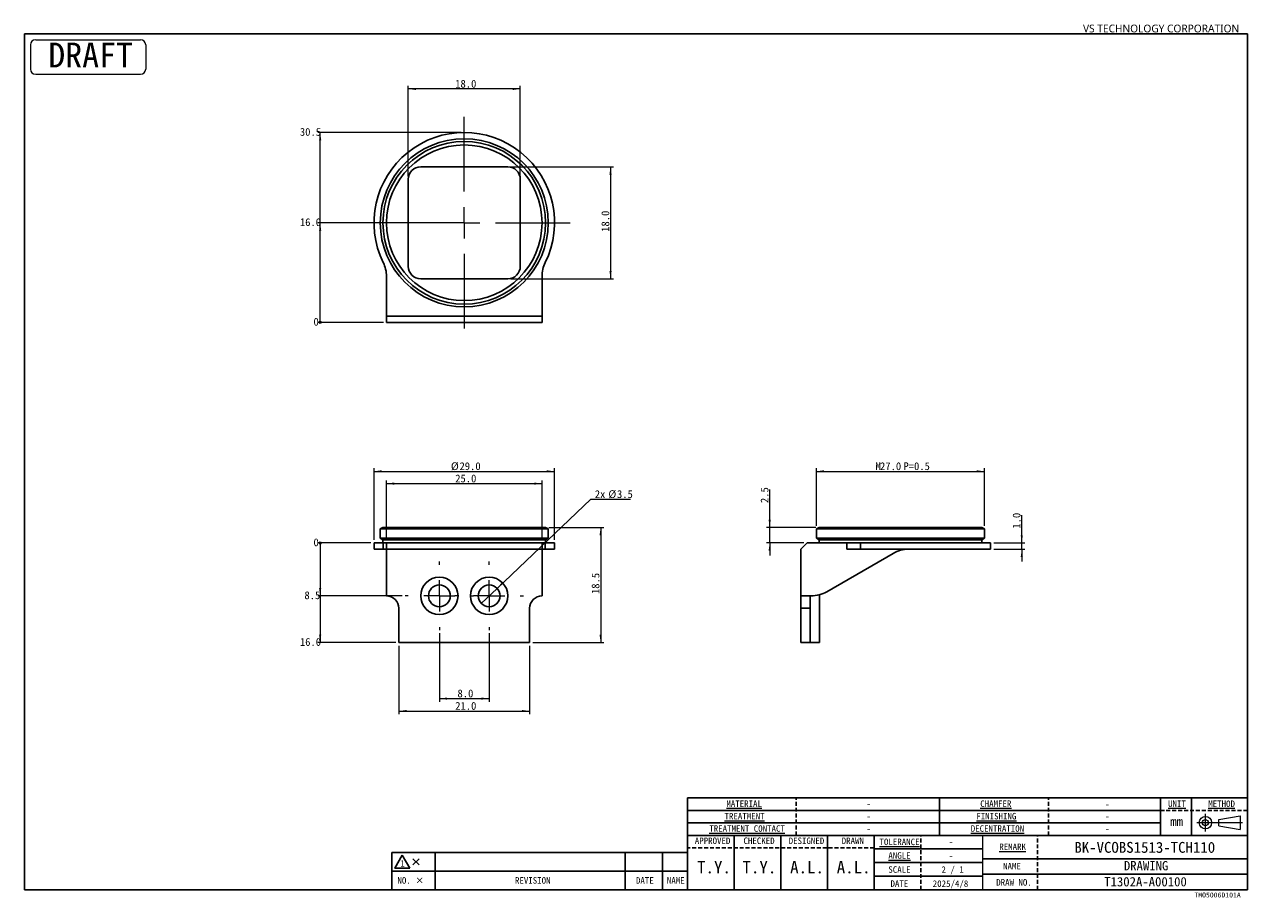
# Model space of a CAD drawing. Header units: millimetres. Extents: x 16 to 409, y 9 to 289.
import ezdxf

# ---------------------------------------------------------------- set-up
doc = ezdxf.new("R2010")
doc.units = ezdxf.units.MM
doc.linetypes.add('SLD-實線', pattern=[0])
doc.linetypes.add('SLD-虛線-(隱匿輪廓線)', pattern=[1.905, 1.27, -0.635])
doc.layers.add('00_FORMAT', color=7, linetype='SLD-實線')
doc.layers.add('00_FORMAT-DASH', color=7, linetype='SLD-虛線-(隱匿輪廓線)')
doc.layers.add('01_DRAFT', color=7, linetype='SLD-實線', lineweight=25)
doc.styles.add('SLDTEXTSTYLE0', font='MSGOTHIC.TTC')
doc.styles.add('SLDTEXTSTYLE1', font='MSGOTHIC.TTC')
doc.styles.add('SLDTEXTSTYLE2', font='MEIRYO.TTC')
doc.dimstyles.new('SLDDIMSTYLE0', dxfattribs={"dimtxt": 2.5, "dimasz": 0.233333, "dimexe": 0, "dimexo": 0.0625, "dimtad": 0, "dimtih": 1, "dimtoh": 1, "dimdec": 0, "dimlfac": 0.5, "dimrnd": 1e-09, "dimdsep": 46, "dimtxsty": 'SLDTEXTSTYLE1', "dimblk1": 'ORIGIN', "dimblk2": 'ORIGIN', "dimsah": 1, "dimcen": 0.09, "dimadec": 0, "dimazin": 2, "dimtfac": 1, "dimtdec": 0, "dimtofl": 0, "dimtmove": 0, "dimatfit": 3, "dimldrblk": 'ORIGIN', "dimfxl": 1, "dimfrac": 2, "dimtolj": 1, "dimtzin": 12, "dimarcsym": 0})
doc.dimstyles.new('SLDDIMSTYLE1', dxfattribs={"dimtxt": 2.5, "dimasz": 2.5, "dimexe": 0, "dimexo": 0.0625, "dimtad": 0, "dimtih": 1, "dimtoh": 1, "dimdec": 1, "dimlfac": 0.5, "dimrnd": 1e-09, "dimzin": 12, "dimdsep": 46, "dimtxsty": 'SLDTEXTSTYLE1', "dimsah": 1, "dimcen": 0.09, "dimadec": 0, "dimazin": 3, "dimtfac": 1, "dimtdec": 1, "dimtofl": 0, "dimtmove": 0, "dimatfit": 3, "dimfxl": 1, "dimfrac": 2, "dimtolj": 1, "dimtzin": 12, "dimarcsym": 0})
doc.dimstyles.new('SLDDIMSTYLE2', dxfattribs={"dimtxt": 2.5, "dimasz": 2.5, "dimexe": 0, "dimexo": 0.0625, "dimtad": 0, "dimtih": 1, "dimtoh": 1, "dimdec": 1, "dimlfac": 0.5, "dimrnd": 1e-09, "dimzin": 4, "dimdsep": 46, "dimtxsty": 'SLDTEXTSTYLE1', "dimsah": 1, "dimcen": 0.09, "dimadec": 0, "dimazin": 1, "dimtfac": 1, "dimtdec": 1, "dimtofl": 0, "dimtmove": 0, "dimatfit": 3, "dimfxl": 1, "dimfrac": 2, "dimtolj": 1, "dimtzin": 12, "dimarcsym": 0})
doc.dimstyles.new('SLDDIMSTYLE3', dxfattribs={"dimtxt": 2.5, "dimasz": 2.5, "dimexe": 0, "dimexo": 0.0625, "dimtad": 1, "dimdec": 1, "dimlfac": 0.5, "dimrnd": 1e-09, "dimzin": 4, "dimdsep": 46, "dimtxsty": 'SLDTEXTSTYLE1', "dimsah": 1, "dimcen": 0.09, "dimadec": 0, "dimazin": 1, "dimtfac": 1, "dimtdec": 1, "dimtofl": 0, "dimtmove": 0, "dimatfit": 3, "dimfxl": 1, "dimfrac": 2, "dimtolj": 1, "dimtzin": 12, "dimarcsym": 0})
doc.dimstyles.new('SLDDIMSTYLE4', dxfattribs={"dimtxt": 2.5, "dimasz": 2.5, "dimexe": 0, "dimexo": 0.0625, "dimtad": 0, "dimtih": 1, "dimtoh": 1, "dimdec": 1, "dimlfac": 0.5, "dimrnd": 1e-09, "dimzin": 12, "dimdsep": 46, "dimtxsty": 'SLDTEXTSTYLE1', "dimblk1": 'NONE', "dimsah": 1, "dimcen": 0, "dimadec": 0, "dimazin": 3, "dimtfac": 1, "dimtdec": 1, "dimtmove": 0, "dimatfit": 3, "dimldrblk": 'NONE', "dimfxl": 1, "dimfrac": 2, "dimtolj": 1, "dimtzin": 12, "dimarcsym": 0})
doc.dimstyles.new('SLDDIMSTYLE5', dxfattribs={"dimtxt": 2.5, "dimasz": 2.5, "dimexe": 0, "dimexo": 0.0625, "dimtad": 1, "dimdec": 1, "dimlfac": 0.5, "dimrnd": 1e-09, "dimzin": 12, "dimdsep": 46, "dimtxsty": 'SLDTEXTSTYLE1', "dimsah": 1, "dimcen": 0.09, "dimadec": 0, "dimazin": 3, "dimtfac": 1, "dimtdec": 1, "dimtofl": 0, "dimtmove": 0, "dimatfit": 3, "dimfxl": 1, "dimfrac": 2, "dimtolj": 1, "dimtzin": 12, "dimarcsym": 0})
doc.dimstyles.new('SLDDIMSTYLE6', dxfattribs={"dimtxt": 2.5, "dimasz": 2.5, "dimexe": 0, "dimexo": 0.0625, "dimtad": 1, "dimdec": 1, "dimlfac": 0.5, "dimrnd": 1e-09, "dimzin": 4, "dimdsep": 46, "dimtxsty": 'SLDTEXTSTYLE1', "dimsah": 1, "dimcen": 0.09, "dimadec": 0, "dimazin": 1, "dimtfac": 1, "dimtdec": 1, "dimtmove": 0, "dimatfit": 0, "dimfxl": 1, "dimfrac": 2, "dimtolj": 1, "dimtzin": 12, "dimarcsym": 0})
doc.dimstyles.new('SLDDIMSTYLE7', dxfattribs={"dimtxt": 2.5, "dimasz": 2.5, "dimexe": 0, "dimexo": 0.0625, "dimtad": 1, "dimdec": 1, "dimlfac": 0.5, "dimrnd": 1e-09, "dimzin": 12, "dimdsep": 46, "dimtxsty": 'SLDTEXTSTYLE1', "dimsah": 1, "dimcen": 0.09, "dimadec": 0, "dimazin": 3, "dimtfac": 1, "dimtdec": 1, "dimtmove": 0, "dimatfit": 0, "dimfxl": 1, "dimfrac": 2, "dimtolj": 1, "dimtzin": 12, "dimarcsym": 0})

# ---------------------------------------------------------------- blocks, each defined once
blk = doc.blocks.new('圖塊9')
at = {"color": 7, "linetype": 'SLD-實線', "lineweight": 18}
for p, q in [((490.4, 1468.2), (692.5, 1468.2)), ((480.4, 1458.2), (480.4, 1411.7)), ((702.5, 1458.2), (702.5, 1411.7)), ((490.4, 1401.7), (692.5, 1401.7))]:
    blk.add_line(p, q, dxfattribs=at)
for centre, start, end in [((490.4, 1458.2), 90, 180), ((692.5, 1458.2), 0, 90), ((490.4, 1411.7), 180, 270), ((692.5, 1411.7), 270, 0)]:
    blk.add_arc(centre, 10, start, end, dxfattribs=at)
at = {"color": 7, "linetype": 'SLD-實線', "lineweight": 18, "insert": (514.7, 1462.8), "char_height": 48, "attachment_point": 1, "style": 'SLDTEXTSTYLE0'}
blk.add_mtext('DRAFT', dxfattribs=at)
blk = doc.blocks.new('_ORIGIN')
at = {"color": 0, "linetype": 'ByBlock', "lineweight": -2}
blk.add_line((0, 0), (-1, 0), dxfattribs=at)
blk.add_circle((0, 0), 0.5, dxfattribs=at)
blk = doc.blocks.new('_D')
at = {"color": 7, "linetype": 'SLD-實線', "lineweight": 18}
blk.add_line((127.33, 122.43), (110.33, 122.43), dxfattribs=at)
at = {"color": 7, "linetype": 'SLD-實線', "lineweight": 18, "xscale": 0.7, "yscale": 0.7}
blk.add_blockref('_ORIGIN', (111.03, 122.43), dxfattribs=at)
at = {"color": 7, "linetype": 'SLD-實線', "lineweight": 18, "insert": (108.88, 123.88), "char_height": 2.5, "attachment_point": 1, "style": 'SLDTEXTSTYLE1'}
blk.add_mtext('0', dxfattribs=at)
blk = doc.blocks.new('_D_1')
at = {"color": 7, "linetype": 'SLD-實線', "lineweight": 18}
for p, q in [((111.03, 122.43), (111.03, 105.43)), ((137.33, 105.43), (110.33, 105.43))]:
    blk.add_line(p, q, dxfattribs=at)
blk.add_solid([(111.03, 105.43), (111.38, 107.93), (110.68, 107.93)], dxfattribs=at)
at = {"color": 7, "linetype": 'SLD-實線', "lineweight": 18, "insert": (105.97, 106.88), "char_height": 2.5, "attachment_point": 1, "style": 'SLDTEXTSTYLE1'}
blk.add_mtext('8.5', dxfattribs=at)
blk = doc.blocks.new('_D_2')
at = {"color": 7, "linetype": 'SLD-實線', "lineweight": 18}
for p, q in [((111.03, 105.43), (111.03, 90.43)), ((135.33, 90.43), (110.33, 90.43))]:
    blk.add_line(p, q, dxfattribs=at)
blk.add_solid([(111.03, 90.43), (111.38, 92.93), (110.68, 92.93)], dxfattribs=at)
at = {"color": 7, "linetype": 'SLD-實線', "lineweight": 18, "insert": (104.51, 91.88), "char_height": 2.5, "attachment_point": 1, "style": 'SLDTEXTSTYLE1'}
blk.add_mtext('16.0', dxfattribs=at)
blk = doc.blocks.new('_D_3')
at = {"color": 7, "linetype": 'SLD-實線', "lineweight": 18}
for p, q in [((132.33, 123.43), (132.33, 142.49)), ((132.33, 141.49), (182.33, 141.49)), ((182.33, 123.43), (182.33, 142.49))]:
    blk.add_line(p, q, dxfattribs=at)
for points in [[(132.33, 141.49), (134.83, 141.14), (134.83, 141.84)], [(182.33, 141.49), (179.83, 141.84), (179.83, 141.14)]]:
    blk.add_solid(points, dxfattribs=at)
at = {"color": 7, "linetype": 'SLD-實線', "lineweight": 18, "insert": (154.42, 144.4), "char_height": 2.5, "attachment_point": 1, "style": 'SLDTEXTSTYLE1'}
blk.add_mtext('25.0', dxfattribs=at)
blk = doc.blocks.new('_D_4')
at = {"color": 7, "linetype": 'SLD-實線', "lineweight": 18}
for p, q in [((167.87, 107.84), (198.02, 136.46)), ((198.02, 136.46), (210.77, 136.46)), ((162.79, 103.02), (167.87, 107.84))]:
    blk.add_line(p, q, dxfattribs=at)
blk.add_solid([(167.87, 107.84), (169.92, 109.31), (169.44, 109.81)], dxfattribs=at)
at = {"color": 7, "linetype": 'SLD-實線', "lineweight": 18, "char_height": 2.5, "attachment_point": 1, "style": 'SLDTEXTSTYLE1'}
for s, insert in [('2x ', (199.27, 139.37)), ('%%c', (203.64, 139.37)), ('3.5', (206.4, 139.37))]:
    blk.add_mtext(s, dxfattribs=dict(at, insert=insert))
blk = doc.blocks.new('_NONE')
blk = doc.blocks.new('_D_5')
at = {"color": 7, "linetype": 'SLD-實線', "lineweight": 18}
for p, q in [((149.33, 93.43), (149.33, 71.43)), ((165.33, 93.43), (165.33, 71.43)), ((149.33, 72.43), (165.33, 72.43))]:
    blk.add_line(p, q, dxfattribs=at)
for points in [[(149.33, 72.43), (151.83, 72.08), (151.83, 72.78)], [(165.33, 72.43), (162.83, 72.78), (162.83, 72.08)]]:
    blk.add_solid(points, dxfattribs=at)
at = {"color": 7, "linetype": 'SLD-實線', "lineweight": 18, "insert": (155.15, 75.34), "char_height": 2.5, "attachment_point": 1, "style": 'SLDTEXTSTYLE1'}
blk.add_mtext('8.0', dxfattribs=at)
blk = doc.blocks.new('_D_6')
at = {"color": 7, "linetype": 'SLD-實線', "lineweight": 18}
for p, q in [((136.33, 89.43), (136.33, 67.43)), ((178.33, 89.43), (178.33, 67.43)), ((136.33, 68.43), (178.33, 68.43))]:
    blk.add_line(p, q, dxfattribs=at)
for points in [[(136.33, 68.43), (138.83, 68.08), (138.83, 68.78)], [(178.33, 68.43), (175.83, 68.78), (175.83, 68.08)]]:
    blk.add_solid(points, dxfattribs=at)
at = {"color": 7, "linetype": 'SLD-實線', "lineweight": 18, "insert": (154.42, 71.34), "char_height": 2.5, "attachment_point": 1, "style": 'SLDTEXTSTYLE1'}
blk.add_mtext('21.0', dxfattribs=at)
blk = doc.blocks.new('_D_7')
at = {"color": 7, "linetype": 'SLD-實線', "lineweight": 18}
for p, q in [((128.33, 123.43), (128.33, 146.43)), ((128.33, 145.43), (186.33, 145.43)), ((186.33, 123.43), (186.33, 146.43))]:
    blk.add_line(p, q, dxfattribs=at)
for points in [[(128.33, 145.43), (130.83, 145.08), (130.83, 145.78)], [(186.33, 145.43), (183.83, 145.78), (183.83, 145.08)]]:
    blk.add_solid(points, dxfattribs=at)
at = {"color": 7, "linetype": 'SLD-實線', "lineweight": 18, "char_height": 2.5, "attachment_point": 1, "style": 'SLDTEXTSTYLE1'}
for s, insert in [('%%c', (153.04, 148.34)), ('29.0', (155.8, 148.34))]:
    blk.add_mtext(s, dxfattribs=dict(at, insert=insert))
blk = doc.blocks.new('_D_8')
at = {"color": 7, "linetype": 'SLD-實線', "lineweight": 18}
for p, q in [((184.46, 127.43), (202.16, 127.43)), ((201.16, 127.43), (201.16, 90.43)), ((179.33, 90.43), (202.16, 90.43))]:
    blk.add_line(p, q, dxfattribs=at)
for points in [[(201.16, 127.43), (200.81, 124.93), (201.51, 124.93)], [(201.16, 90.43), (201.51, 92.93), (200.81, 92.93)]]:
    blk.add_solid(points, dxfattribs=at)
at = {"color": 7, "linetype": 'SLD-實線', "lineweight": 18, "insert": (198.25, 106.02), "char_height": 2.5, "attachment_point": 1, "rotation": 90, "style": 'SLDTEXTSTYLE1'}
blk.add_mtext('18.5', dxfattribs=at)
blk = doc.blocks.new('SW_CENTERMARKSYMBOL_0')
at = {"color": 0, "linetype": 'SLD-實線', "lineweight": 0}
for p, q in [((0, 10), (0, 11)), ((0, 0), (0, 5)), ((-10, 0), (-11, 0)), ((0, 0), (-5, 0)), ((0, 0), (0, -5)), ((0, 0), (5, 0)), ((10, 0), (11, 0)), ((0, -10), (0, -11))]:
    blk.add_line(p, q, dxfattribs=at)
blk = doc.blocks.new('SW_CENTERMARKSYMBOL_1')
at = {"color": 0, "linetype": 'SLD-實線', "lineweight": 0}
for p, q in [((0, 10), (0, 11)), ((0, 0), (0, 5)), ((-10, 0), (-11, 0)), ((0, 0), (-5, 0)), ((0, 0), (0, -5)), ((0, 0), (5, 0)), ((10, 0), (11, 0)), ((0, -10), (0, -11))]:
    blk.add_line(p, q, dxfattribs=at)
blk = doc.blocks.new('_D_9')
at = {"color": 7, "linetype": 'SLD-實線', "lineweight": 18}
for p, q in [((336.47, 122.43), (336.47, 131.38)), ((327.47, 122.43), (337.47, 122.43)), ((336.47, 120.43), (336.47, 122.43)), ((327.47, 120.43), (337.47, 120.43)), ((336.47, 120.43), (336.47, 116.43))]:
    blk.add_line(p, q, dxfattribs=at)
for points in [[(336.47, 122.43), (336.82, 124.93), (336.12, 124.93)], [(336.47, 120.43), (336.12, 117.93), (336.82, 117.93)]]:
    blk.add_solid(points, dxfattribs=at)
at = {"color": 7, "linetype": 'SLD-實線', "lineweight": 18, "insert": (333.56, 127.02), "char_height": 2.5, "attachment_point": 1, "rotation": 90, "style": 'SLDTEXTSTYLE1'}
blk.add_mtext('1.0', dxfattribs=at)
blk = doc.blocks.new('_D_10')
at = {"color": 7, "linetype": 'SLD-實線', "lineweight": 18}
for p, q in [((255.47, 127.43), (255.47, 139.61)), ((270.34, 127.43), (254.47, 127.43)), ((255.47, 122.43), (255.47, 127.43)), ((266.47, 122.43), (254.47, 122.43)), ((255.47, 122.43), (255.47, 118.43))]:
    blk.add_line(p, q, dxfattribs=at)
for points in [[(255.47, 127.43), (255.82, 129.93), (255.12, 129.93)], [(255.47, 122.43), (255.12, 119.93), (255.82, 119.93)]]:
    blk.add_solid(points, dxfattribs=at)
at = {"color": 7, "linetype": 'SLD-實線', "lineweight": 18, "insert": (252.56, 135.25), "char_height": 2.5, "attachment_point": 1, "rotation": 90, "style": 'SLDTEXTSTYLE1'}
blk.add_mtext('2.5', dxfattribs=at)
blk = doc.blocks.new('_D_11')
at = {"color": 7, "linetype": 'SLD-實線', "lineweight": 18}
for p, q in [((270.47, 127.93), (270.47, 146.43)), ((270.47, 145.43), (324.47, 145.43)), ((324.47, 127.93), (324.47, 146.43))]:
    blk.add_line(p, q, dxfattribs=at)
for points in [[(270.47, 145.43), (272.97, 145.08), (272.97, 145.78)], [(324.47, 145.43), (321.97, 145.78), (321.97, 145.08)]]:
    blk.add_solid(points, dxfattribs=at)
at = {"color": 7, "linetype": 'SLD-實線', "lineweight": 18, "char_height": 2.5, "attachment_point": 1, "style": 'SLDTEXTSTYLE1'}
for s, insert in [('M', (289.47, 148.34)), ('27.0', (290.92, 148.34)), (' P=0.5', (296.74, 148.34))]:
    blk.add_mtext(s, dxfattribs=dict(at, insert=insert))
blk = doc.blocks.new('_D_12')
at = {"color": 7, "linetype": 'SLD-實線', "lineweight": 18}
blk.add_line((131.33, 193.28), (110.33, 193.28), dxfattribs=at)
at = {"color": 7, "linetype": 'SLD-實線', "lineweight": 18, "xscale": 0.7, "yscale": 0.7}
blk.add_blockref('_ORIGIN', (111.03, 193.28), dxfattribs=at)
at = {"color": 7, "linetype": 'SLD-實線', "lineweight": 18, "insert": (108.88, 194.73), "char_height": 2.5, "attachment_point": 1, "style": 'SLDTEXTSTYLE1'}
blk.add_mtext('0', dxfattribs=at)
blk = doc.blocks.new('_D_13')
at = {"color": 7, "linetype": 'SLD-實線', "lineweight": 18}
for p, q in [((156.33, 225.28), (110.33, 225.28)), ((111.03, 193.28), (111.03, 225.28))]:
    blk.add_line(p, q, dxfattribs=at)
blk.add_solid([(111.03, 225.28), (110.68, 222.78), (111.38, 222.78)], dxfattribs=at)
at = {"color": 7, "linetype": 'SLD-實線', "lineweight": 18, "insert": (104.51, 226.73), "char_height": 2.5, "attachment_point": 1, "style": 'SLDTEXTSTYLE1'}
blk.add_mtext('16.0', dxfattribs=at)
blk = doc.blocks.new('_D_14')
at = {"color": 7, "linetype": 'SLD-實線', "lineweight": 18}
for p, q in [((156.33, 254.28), (110.33, 254.28)), ((111.03, 225.28), (111.03, 254.28))]:
    blk.add_line(p, q, dxfattribs=at)
blk.add_solid([(111.03, 254.28), (110.68, 251.78), (111.38, 251.78)], dxfattribs=at)
at = {"color": 7, "linetype": 'SLD-實線', "lineweight": 18, "insert": (104.51, 255.73), "char_height": 2.5, "attachment_point": 1, "style": 'SLDTEXTSTYLE1'}
blk.add_mtext('30.5', dxfattribs=at)
blk = doc.blocks.new('_D_15')
at = {"color": 7, "linetype": 'SLD-實線', "lineweight": 18}
for p, q in [((139.33, 240.28), (139.33, 269.28)), ((175.33, 268.28), (139.33, 268.28)), ((175.33, 240.28), (175.33, 269.28))]:
    blk.add_line(p, q, dxfattribs=at)
for points in [[(139.33, 268.28), (141.83, 267.93), (141.83, 268.63)], [(175.33, 268.28), (172.83, 268.63), (172.83, 267.93)]]:
    blk.add_solid(points, dxfattribs=at)
at = {"color": 7, "linetype": 'SLD-實線', "lineweight": 18, "insert": (154.42, 271.19), "char_height": 2.5, "attachment_point": 1, "style": 'SLDTEXTSTYLE1'}
blk.add_mtext('18.0', dxfattribs=at)
blk = doc.blocks.new('_D_16')
at = {"color": 7, "linetype": 'SLD-實線', "lineweight": 18}
for p, q in [((172.33, 243.28), (205.33, 243.28)), ((204.33, 243.28), (204.33, 207.28)), ((172.33, 207.28), (205.33, 207.28))]:
    blk.add_line(p, q, dxfattribs=at)
for points in [[(204.33, 243.28), (203.98, 240.78), (204.68, 240.78)], [(204.33, 207.28), (204.68, 209.78), (203.98, 209.78)]]:
    blk.add_solid(points, dxfattribs=at)
at = {"color": 7, "linetype": 'SLD-實線', "lineweight": 18, "insert": (201.42, 222.37), "char_height": 2.5, "attachment_point": 1, "rotation": 90, "style": 'SLDTEXTSTYLE1'}
blk.add_mtext('18.0', dxfattribs=at)
blk = doc.blocks.new('SW_CENTERMARKSYMBOL_2')
at = {"color": 0, "linetype": 'SLD-實線', "lineweight": 0}
for p, q in [((0, 10), (0, 34)), ((0, 0), (0, 5)), ((-10, 0), (-34, 0)), ((0, 0), (-5, 0)), ((0, 0), (0, -5)), ((0, 0), (5, 0)), ((10, 0), (34, 0)), ((0, -10), (0, -34))]:
    blk.add_line(p, q, dxfattribs=at)

msp = doc.modelspace()

# ---------------------------------------------------------------- linework, layer by layer
at = {"color": 7, "linetype": 'SLD-實線', "lineweight": 25}
for p, q in [((171.33, 243.28), (143.33, 243.28)), ((139.33, 239.28), (139.33, 211.28)), ((175.33, 211.28), (175.33, 239.28)), ((132.33, 208.07), (132.33, 195.28)), ((143.33, 207.28), (171.33, 207.28)), ((182.33, 208.07), (182.33, 195.28)), ((132.33, 195.28), (182.33, 195.28)), ((132.33, 193.28), (132.33, 195.28)), ((182.33, 193.28), (132.33, 193.28)), ((182.33, 195.28), (182.33, 193.28)), ((131.2, 127.43), (130.33, 126.93)), ((130.33, 126.93), (130.33, 123.93)), ((184.33, 126.93), (130.33, 126.93)), ((183.46, 127.43), (131.2, 127.43)), ((184.33, 126.93), (183.46, 127.43)), ((184.33, 123.93), (184.33, 126.93)), ((271.34, 127.43), (270.47, 126.93)), ((270.47, 126.93), (270.47, 123.93)), ((324.47, 126.93), (270.47, 126.93)), ((323.6, 127.43), (271.34, 127.43)), ((324.47, 126.93), (323.6, 127.43)), ((324.47, 123.93), (324.47, 126.93)), ((128.33, 122.43), (128.33, 120.43)), ((128.33, 122.43), (131.3, 122.43)), ((130.33, 123.93), (131.2, 123.43)), ((184.33, 123.93), (130.33, 123.93)), ((131.2, 123.43), (131.2, 122.43)), ((183.46, 123.43), (131.2, 123.43)), ((131.3, 120.43), (131.3, 122.43)), ((131.3, 122.43), (132.33, 122.43)), ((132.33, 122.43), (182.33, 122.43)), ((132.33, 120.43), (132.33, 122.43)), ((182.33, 122.43), (182.33, 120.43)), ((182.33, 122.43), (183.36, 122.43)), ((183.36, 122.43), (183.36, 120.43)), ((183.36, 122.43), (186.33, 122.43)), ((183.46, 123.43), (184.33, 123.93)), ((183.46, 122.43), (183.46, 123.43)), ((186.33, 120.43), (186.33, 122.43)), ((267.47, 122.43), (265.47, 120.43)), ((280.27, 122.43), (267.47, 122.43)), ((270.47, 123.93), (271.34, 123.43)), ((324.47, 123.93), (270.47, 123.93)), ((271.34, 123.43), (271.34, 122.43)), ((323.6, 123.43), (271.34, 123.43)), ((280.27, 120.43), (280.27, 122.43)), ((280.27, 122.43), (284.68, 122.43)), ((284.68, 122.43), (284.68, 120.43)), ((284.68, 122.43), (326.47, 122.43)), ((323.6, 123.43), (324.47, 123.93)), ((323.6, 122.43), (323.6, 123.43)), ((326.47, 120.43), (326.47, 122.43)), ((131.3, 120.43), (128.33, 120.43)), ((132.33, 120.43), (131.3, 120.43)), ((132.33, 120.43), (132.33, 105.43)), ((182.33, 120.43), (132.33, 120.43)), ((182.33, 120.43), (182.33, 105.43)), ((183.36, 120.43), (182.33, 120.43)), ((186.33, 120.43), (183.36, 120.43)), ((265.47, 120.43), (265.47, 105.43)), ((273.79, 106.77), (295.13, 119.09)), ((284.68, 120.43), (280.27, 120.43)), ((326.47, 120.43), (284.68, 120.43)), ((265.47, 105.43), (268.47, 105.43)), ((265.47, 105.43), (265.47, 101.43)), ((268.79, 105.43), (268.47, 105.43)), ((268.47, 105.43), (268.47, 101.43)), ((271.47, 105.8), (271.47, 90.43)), ((136.33, 90.43), (136.33, 101.43)), ((178.33, 90.43), (178.33, 101.43)), ((265.47, 101.43), (268.47, 101.43)), ((265.47, 90.43), (265.47, 101.43)), ((268.47, 90.43), (268.47, 101.43)), ((178.33, 90.43), (136.33, 90.43)), ((265.47, 90.43), (268.47, 90.43)), ((268.47, 90.43), (271.47, 90.43))]:
    msp.add_line(p, q, dxfattribs=at)
at = {"color": 7, "linetype": 'SLD-實線', "lineweight": 18}
for p, q in [((395.48, 29.78), (395.48, 35.38)), ((392.68, 32.58), (407.4, 32.58)), ((399.8, 33.59), (406.6, 34.8)), ((399.8, 31.57), (399.8, 33.59)), ((399.8, 31.57), (406.6, 30.35)), ((406.6, 34.8), (406.6, 30.35)), ((324.01, 11), (324.01, 28.5)), ((134.98, 17.93), (137.4, 22.13)), ((137.4, 22.13), (139.83, 17.93)), ((142.79, 19), (140.79, 21)), ((140.79, 19), (142.79, 21)), ((139.83, 17.93), (134.98, 17.93))]:
    msp.add_line(p, q, dxfattribs=at)
at = {"color": 7, "linetype": 'SLD-實線', "lineweight": 25}
for centre, radius in [((157.33, 225.28), 27), ((157.33, 225.28), 26.13), ((157.33, 225.28), 25), ((149.33, 105.43), 6), ((165.33, 105.43), 6), ((149.33, 105.43), 3.5), ((165.33, 105.43), 3.5)]:
    msp.add_circle(centre, radius, dxfattribs=at)
at = {"color": 7, "linetype": 'SLD-實線', "lineweight": 18}
for radius in [1.99, 0.996]:
    msp.add_circle((395.48, 32.58), radius, dxfattribs=at)
at = {"color": 7, "linetype": 'SLD-實線', "lineweight": 25}
for centre, radius, start, end in [((157.33, 225.28), 29, 333.823, 206.177), ((143.33, 239.28), 4, 90, 180), ((171.33, 239.28), 4, 0, 90), ((122.33, 208.07), 10, 0, 26.177), ((192.33, 208.07), 10, 153.823, 180), ((143.33, 211.28), 4, 180, 270), ((171.33, 211.28), 4, 270, 0), ((300.13, 110.43), 10, 90, 120), ((268.79, 115.43), 10, 270, 300), ((132.33, 101.43), 4, 0, 90), ((182.33, 101.43), 4, 90, 180)]:
    msp.add_arc(centre, radius, start, end, dxfattribs=at)
at = {"layer": '00_FORMAT', "color": 7}
for p, q in [((16.01, 11), (16.01, 286)), ((16.01, 286), (409.01, 286)), ((409.01, 286), (409.01, 11)), ((229.01, 40.5), (229.01, 11)), ((409.01, 40.5), (229.01, 40.5)), ((310.01, 28.49), (310.01, 40.5)), ((381.01, 28.49), (381.01, 40.49)), ((391.01, 28.49), (391.01, 40.49)), ((229.01, 36.5), (381.01, 36.5)), ((381.01, 32.5), (229.01, 32.5)), ((409.01, 28.5), (229.01, 28.5)), ((244.01, 11), (244.01, 28.5)), ((259.01, 11), (259.01, 28.5)), ((274.01, 11), (274.01, 28.5)), ((289.01, 11), (289.01, 28.5)), ((324.01, 24.12), (289.01, 24.12)), ((134.01, 17), (134.01, 23)), ((229.01, 23), (134.01, 23)), ((137.4, 22.13), (134.98, 17.93)), ((139.83, 17.93), (137.4, 22.13)), ((142.79, 19), (140.79, 21)), ((140.79, 19), (142.79, 21)), ((148.01, 17), (148.01, 23)), ((209.01, 17), (209.01, 23)), ((221.01, 17), (221.01, 23)), ((324.01, 19.75), (289.01, 19.75)), ((409.01, 21), (324.01, 21)), ((134.01, 11), (134.01, 17)), ((229.01, 17), (134.01, 17)), ((139.83, 17.93), (134.98, 17.93)), ((148.01, 11), (148.01, 17)), ((209.01, 11), (209.01, 17)), ((221.01, 11), (221.01, 17)), ((409.01, 16), (324.01, 16)), ((324.01, 15.38), (289.01, 15.38)), ((16.01, 11), (409.01, 11))]:
    msp.add_line(p, q, dxfattribs=at)
at = {"layer": '00_FORMAT-DASH', "color": 7, "linetype": 'SLD-虛線-(隱匿輪廓線)'}
for p, q in [((264.01, 28.49), (264.01, 40.49)), ((345.01, 28.49), (345.01, 40.49)), ((381.01, 36.5), (409.01, 36.5)), ((341.51, 11), (341.51, 28.5)), ((289.01, 24.5), (229.01, 24.5))]:
    msp.add_line(p, q, dxfattribs=at)
at = {"layer": '00_FORMAT-DASH', "color": 7}
msp.add_line((304.01, 11), (304.01, 28.5), dxfattribs=at)

# ---------------------------------------------------------------- block references
at = {"color": 7, "linetype": 'Continuous', "lineweight": 0}
for name, p in [('SW_CENTERMARKSYMBOL_2', (157.33, 225.28)), ('SW_CENTERMARKSYMBOL_0', (149.33, 105.43)), ('SW_CENTERMARKSYMBOL_1', (165.33, 105.43))]:
    msp.add_blockref(name, p, dxfattribs=at)
at = {"layer": '01_DRAFT', "xscale": 0.1666666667, "yscale": 0.1666666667, "zscale": 0.1666666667}
msp.add_blockref('圖塊9', (-62.12, 39.37), dxfattribs=at)

# ---------------------------------------------------------------- texts
at = {"color": 7, "linetype": 'Continuous', "lineweight": 0, "attachment_point": 3}
for s, insert, char_height, style in [('VS TECHNOLOGY CORPORATION', (406.33, 288.94), 2.5, 'SLDTEXTSTYLE2'), ('TMO5006D101A', (406.83, 10.14), 1.5875, 'SLDTEXTSTYLE1')]:
    msp.add_mtext(s, dxfattribs=dict(at, insert=insert, char_height=char_height, style=style))
at = {"color": 7, "linetype": 'SLD-實線', "lineweight": 18, "style": 'SLDTEXTSTYLE1'}
for s, insert, char_height, attachment_point in [('\\LMATERIAL', (241.55, 39.71), 2.1, 1), ('\\LCHAMFER', (323.13, 39.71), 2.1, 1), ('\\LUNIT', (383.49, 39.7), 2.1, 1), ('\\LMETHOD', (396.4, 39.7), 2.1, 1), ('\\LTREATMENT', (240.96, 35.71), 2.1, 1), ('-', (286.53, 39.71), 2.1, 1), ('\\LFINISHING', (321.87, 35.71), 2.1, 1), ('-', (363.22, 39.55), 2.1, 1), ('\\LTREATMENT CONTACT', (236.07, 31.74), 2.1, 1), ('-', (286.53, 35.71), 2.1, 1), ('\\LDECENTRATION', (320.08, 31.74), 2.1, 1), ('-', (363.26, 35.71), 2.1, 1), ('mm', (384.19, 34.46), 3, 1), ('APPROVED', (231.41, 27.81), 2.1, 1), ('CHECKED', (247.05, 27.81), 2.1, 1), ('DESIGNED', (261.57, 27.81), 2.1, 1), ('DRAWN', (278.61, 27.81), 2.1, 1), ('-', (286.53, 31.74), 2.1, 1), ('-', (363.26, 31.74), 2.1, 1), ('\\LTOLERANCE', (290.76, 27.46), 2.1, 1), ('-', (312.99, 27.46), 2.1, 1), ('\\LREMARK', (329.25, 25.88), 2.1, 1), ('BK-VCOBS1513-TCH110', (375.99, 26.39), 3.5, 2), ('1', (136.79, 20.51), 2.1, 1), ('T.Y.', (237.58, 20.29), 4, 2), ('T.Y.', (252.16, 20.29), 4, 2), ('A.L.', (267.48, 20.29), 4, 2), ('A.L.', (282.46, 20.29), 4, 2), ('\\LANGLE', (293.6, 23.09), 2.1, 1), ('-', (312.99, 23.09), 2.1, 1), ('NAME', (330.47, 19.65), 2.1, 1), ('DRAWING', (376.42, 20.25), 3, 2), ('SCALE', (293.6, 18.57), 2.1, 1), ('2 / 1', (310.67, 18.57), 2.1, 1), ('NO. ×', (135.86, 15.07), 2.1, 1), ('REVISION', (173.62, 15.07), 2.1, 1), ('DATE', (212.5, 15.07), 2.1, 1), ('NAME', (222.44, 15.07), 2.1, 1), ('DATE', (294.29, 14.05), 2.1, 1), ('2025/4/8', (313.57, 14.05), 2.1, 2), ('DRAW NO.', (328.26, 14.45), 2.1, 1), ('T1302A-A00100', (376.23, 15.11), 3, 2)]:
    msp.add_mtext(s, dxfattribs=dict(at, insert=insert, char_height=char_height, attachment_point=attachment_point))

# ---------------------------------------------------------------- dimensions: what is measured, and where the dimension line sits
at = {"color": 7, "linetype": 'SLD-實線', "lineweight": 18}
for base, p1, p2, picture, middle in [((139.33, 268.28), (175.33, 239.28), (139.33, 239.28), '_D_15', (157.33, 268.28)), ((182.33, 141.49), (132.33, 122.43), (182.33, 122.43), '_D_3', (157.33, 141.49)), ((165.33, 72.43), (149.33, 94.43), (165.33, 94.43), '_D_5', (157.33, 72.43)), ((178.33, 68.43), (136.33, 90.43), (178.33, 90.43), '_D_6', (157.33, 68.43))]:
    dim = msp.add_linear_dim(base=base, p1=p1, p2=p2, dimstyle='SLDDIMSTYLE3', dxfattribs=at)
    dim.commit()
    dim.dimension.update_dxf_attribs({"geometry": picture, "text_midpoint": middle, "dimtype": 160})
for feature_location, offset, origin, dimstyle, picture, middle in [((157.33, 254.28), (-47, 0), (132.33, 193.28), 'SLDDIMSTYLE1', '_D_14', (107.42, 254.28)), ((157.33, 225.28), (-47, 0), (132.33, 193.28), 'SLDDIMSTYLE2', '_D_13', (107.42, 225.28)), ((132.33020681, 193.27723095), (-22, 0), (132.33020681, 193.27723095), 'SLDDIMSTYLE0', '_D_12', (109.60277624, 193.27723095)), ((136.33, 90.43), (-26, 0), (128.33, 122.43), 'SLDDIMSTYLE2', '_D_2', (107.42, 90.43)), ((138.33, 105.43), (-28, 0), (128.33, 122.43), 'SLDDIMSTYLE1', '_D_1', (108.15, 105.43)), ((128.33020681, 122.42964722), (-18, 0), (128.33020681, 122.42964722), 'SLDDIMSTYLE0', '_D', (109.60277624, 122.42964722))]:
    dim = msp.add_ordinate_dim(feature_location=feature_location, offset=offset, dtype=0, origin=origin, dimstyle=dimstyle, dxfattribs=at)
    dim.commit()
    dim.dimension.update_dxf_attribs({"geometry": picture, "text_midpoint": middle})
for base, p1, p2, dimstyle, picture, middle in [((204.33, 207.28), (171.33, 243.28), (171.33, 207.28), 'SLDDIMSTYLE3', '_D_16', (204.33, 225.28)), ((255.47, 127.43), (267.47, 122.43), (271.34, 127.43), 'SLDDIMSTYLE7', '_D_10', (255.47, 137.43)), ((336.47, 122.43), (326.47, 120.43), (326.47, 122.43), 'SLDDIMSTYLE6', '_D_9', (336.47, 129.2)), ((201.16, 90.43), (183.46, 127.43), (178.33, 90.43), 'SLDDIMSTYLE5', '_D_8', (201.16, 108.93))]:
    dim = msp.add_linear_dim(base=base, p1=p1, p2=p2, angle=90, dimstyle=dimstyle, dxfattribs=at)
    dim.commit()
    dim.dimension.update_dxf_attribs({"geometry": picture, "text_midpoint": middle, "dimtype": 160})
for base, p1, p2, text, picture, middle in [((186.33, 145.43), (128.33, 122.43), (186.33, 122.43), '%%c<>', '_D_7', (157.33, 145.43)), ((324.47, 145.43), (270.47, 126.93), (324.47, 126.93), 'M<> P=0.5', '_D_11', (297.47, 145.43))]:
    dim = msp.add_linear_dim(base=base, p1=p1, p2=p2, text=text, dimstyle='SLDDIMSTYLE3', dxfattribs=at)
    dim.commit()
    dim.dimension.update_dxf_attribs({"geometry": picture, "text_midpoint": middle, "dimtype": 160})
dim = msp.add_diameter_dim_2p(p1=(162.79, 103.02), p2=(167.87, 107.84), text='2x <>', dimstyle='SLDDIMSTYLE4', dxfattribs=at)
dim.commit()
dim.dimension.update_dxf_attribs({"geometry": '_D_4', "text_midpoint": (205.02, 138.42), "dimtype": 163})

doc.saveas('drawing.dxf')
